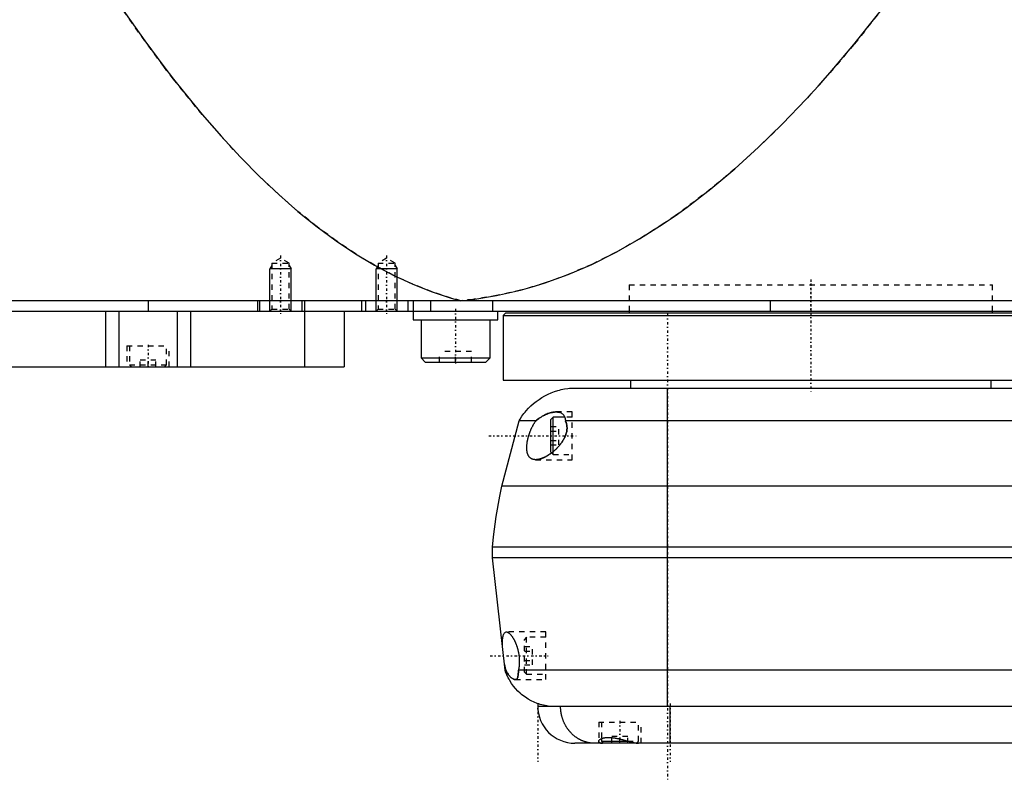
# Model space of a CAD drawing. Extents: x -702 to 168, y -1 to 703.
# Tile 2 of 8: x -549 to -363, y 302 to 446. Entities that reach past the tile are written whole.
import ezdxf

# ---------------------------------------------------------------- set-up
doc = ezdxf.new("R2010")
doc.units = 0
doc.linetypes.add('CENTER', pattern=[1.5, 0.45, -0.5, 0.05, -0.5])
doc.linetypes.add('DASHED', pattern=[2, 1, -1])
for name, color, linetype in [('AM_0', 7, 'CONTINUOUS'), ('AM_10', 7, 'CONTINUOUS'), ('AM_3', 7, 'DASHED'), ('AM_7', 7, 'CENTER')]:
    doc.layers.add(name, color=color, linetype=linetype)

msp = doc.modelspace()

# ---------------------------------------------------------------- linework, layer by layer
at = {"layer": 'AM_0', "color": 7, "linetype": 'CONTINUOUS'}
for p, q in [((-300.5, 393), (-702, 393)), ((-525, 393), (-525, 391)), ((-504.35, 393), (-504.35, 391)), ((-504, 393), (-504, 391)), ((-496, 393), (-496, 391)), ((-495.5, 393), (-495.5, 391)), ((-484.75, 393), (-484.75, 391)), ((-484, 393), (-484, 391)), ((-476, 393), (-476, 391)), ((-475, 393), (-475, 389.4)), ((-471.73, 393), (-471.73, 391)), ((-460.01, 393), (-460.01, 391)), ((-407.66, 393), (-407.66, 391)), ((-698, 391), (-344, 391)), ((-533, 391), (-533, 380.5)), ((-530.52, 391), (-530.52, 380.5)), ((-519.48, 391), (-519.48, 380.5)), ((-517, 391), (-517, 380.5)), ((-495.51, 391), (-495.51, 380.5)), ((-488, 391), (-488, 380.5)), ((-459, 389.4), (-459, 391)), ((-457.5, 390.7), (-458, 390.2)), ((-458, 390.2), (-458, 378)), ((-458, 390.2), (-342, 390.2)), ((-457.5, 390.7), (-342.5, 390.7)), ((-434.25, 391), (-434.25, 390.7)), ((-365.75, 390.7), (-365.75, 391)), ((-475, 389.4), (-459, 389.4)), ((-473.5, 389.4), (-473.5, 382.2)), ((-460.5, 382.2), (-460.5, 389.4)), ((-473.5, 382.2), (-472.7, 381.4)), ((-473.5, 382.2), (-460.5, 382.2)), ((-472.7, 381.4), (-461.3, 381.4)), ((-461.3, 381.4), (-460.5, 382.2)), ((-684.3, 380.5), (-488, 380.5)), ((-458, 378), (-343.28, 378)), ((-434, 378), (-434, 376.5)), ((-366, 376.5), (-366, 378)), ((-445.5, 376.5), (55.5, 376.5)), ((-427, 316.5), (-427, 376.5)), ((-458.25, 358), (-455, 370.35)), ((-451.81, 370.35), (-455, 370.35)), ((-448.6, 371), (-449, 370.6)), ((-449, 364.4), (-449, 370.6)), ((-446.39, 371), (-448.6, 371)), ((-448.6, 364.52), (-448.6, 371)), ((56.29, 370.35), (-446.29, 370.35)), ((-449, 364.4), (-448.89, 364.29)), ((68.25, 358), (-458.25, 358)), ((70, 346.5), (-460, 346.5)), ((-460, 344.5), (-460, 346.5)), ((70, 344.5), (-460, 344.5)), ((-457.65, 323.3), (-460, 344.5)), ((-457.54, 323.3), (-457.65, 323.3)), ((65.14, 323.3), (-455.14, 323.3)), ((-451.5, 316.5), (59.5, 316.5)), ((-426.5, 309.5), (-426.5, 316.5)), ((-439.5, 310.35), (-439.5, 309.9)), ((-338.5, 309.5), (-444.5, 309.5)), ((-439.5, 309.9), (-439.1, 309.5)), ((-439.5, 309.9), (-434.48, 309.9)), ((-432.9, 309.5), (-432.87, 309.53))]:
    msp.add_line(p, q, dxfattribs=at)
for points in [[(-531.04, 449.85, 0), (-529.24, 447.19, 0), (-525.62, 442.05, 0), (-522.01, 437.16, 0), (-520.21, 434.81, 0), (-518.4, 432.52, 0), (-514.79, 428.12, 0), (-511.17, 423.97, 0), (-507.56, 420.07, 0), (-503.95, 416.42, 0), (-500.33, 413.01, 0), (-498.53, 411.4, 0), (-496.72, 409.85, 0), (-493.11, 406.94, 0), (-489.49, 404.28, 0), (-485.88, 401.86, 0), (-482.26, 399.69, 0), (-478.65, 397.77, 0), (-476.84, 396.91, 0), (-475.04, 396.1, 0), (-471.42, 394.67, 0), (-467.81, 393.5, 0), (-466, 393, 0)], [(-466, 393, 0), (-463.75, 393.24, 0), (-459.26, 393.95, 0), (-454.77, 394.97, 0), (-452.52, 395.59, 0), (-450.27, 396.29, 0), (-445.78, 397.92, 0), (-441.29, 399.85, 0), (-436.8, 402.09, 0), (-432.3, 404.64, 0), (-427.81, 407.49, 0), (-425.56, 409.03, 0), (-423.32, 410.65, 0), (-418.83, 414.11, 0), (-414.33, 417.88, 0), (-409.84, 421.96, 0), (-405.35, 426.34, 0), (-400.86, 431.03, 0), (-398.61, 433.49, 0), (-396.37, 436.03, 0), (-391.88, 441.33, 0), (-387.39, 446.93, 0), (-385.14, 449.85, 0)], [(-455, 370.35, 0), (-454.83, 370.63, 0), (-454.47, 371.18, 0), (-454.09, 371.71, 0), (-453.89, 371.96, 0), (-453.68, 372.21, 0), (-453.24, 372.69, 0), (-452.78, 373.15, 0), (-452.29, 373.59, 0), (-451.78, 374, 0), (-451.25, 374.38, 0), (-450.98, 374.56, 0), (-450.71, 374.74, 0), (-450.14, 375.06, 0), (-449.56, 375.36, 0), (-448.96, 375.62, 0), (-448.35, 375.86, 0), (-447.73, 376.06, 0), (-447.42, 376.14, 0), (-447.1, 376.22, 0), (-446.47, 376.36, 0), (-445.82, 376.46, 0), (-445.5, 376.5, 0)], [(-451.81, 370.35, 0), (-451.71, 370.44, 0), (-451.51, 370.61, 0), (-451.3, 370.76, 0), (-451.2, 370.84, 0), (-451.09, 370.91, 0), (-450.88, 371.05, 0), (-450.66, 371.18, 0), (-450.45, 371.3, 0), (-450.23, 371.41, 0), (-450.02, 371.52, 0), (-449.91, 371.56, 0), (-449.8, 371.61, 0), (-449.58, 371.69, 0), (-449.37, 371.77, 0), (-449.15, 371.83, 0), (-448.94, 371.89, 0), (-448.73, 371.93, 0), (-448.63, 371.95, 0), (-448.53, 371.96, 0), (-448.32, 371.99, 0), (-448.12, 372, 0), (-448.02, 372, 0)], [(-448.02, 372, 0), (-447.95, 372, 0), (-447.79, 371.99, 0), (-447.64, 371.97, 0), (-447.57, 371.96, 0), (-447.49, 371.95, 0), (-447.35, 371.91, 0), (-447.22, 371.87, 0), (-447.09, 371.81, 0), (-446.97, 371.74, 0), (-446.85, 371.67, 0), (-446.8, 371.62, 0), (-446.75, 371.58, 0), (-446.65, 371.48, 0), (-446.57, 371.37, 0), (-446.49, 371.24, 0), (-446.46, 371.16, 0), (-446.45, 371.14, 0), (-446.44, 371.11, 0), (-446.43, 371.1, 0), (-446.43, 371.09, 0), (-446.42, 371.07, 0), (-446.41, 371.04, 0), (-446.4, 371.02, 0), (-446.39, 370.99, 0), (-446.38, 370.97, 0), (-446.38, 370.95, 0), (-446.37, 370.94, 0), (-446.37, 370.92, 0), (-446.36, 370.89, 0), (-446.36, 370.88, 0), (-446.35, 370.86, 0), (-446.35, 370.84, 0), (-446.34, 370.81, 0), (-446.34, 370.79, 0), (-446.33, 370.78, 0), (-446.33, 370.75, 0), (-446.32, 370.73, 0), (-446.32, 370.7, 0), (-446.31, 370.67, 0), (-446.31, 370.64, 0), (-446.31, 370.62, 0), (-446.31, 370.61, 0), (-446.3, 370.58, 0), (-446.3, 370.55, 0), (-446.3, 370.52, 0), (-446.29, 370.49, 0), (-446.29, 370.46, 0), (-446.29, 370.44, 0), (-446.29, 370.43, 0), (-446.29, 370.4, 0), (-446.29, 370.37, 0), (-446.29, 370.35, 0)], [(-451.9, 363, 0), (-451.93, 363, 0), (-451.99, 363, 0), (-452.04, 363, 0), (-452.07, 363.01, 0), (-452.1, 363.01, 0), (-452.16, 363.02, 0), (-452.21, 363.02, 0), (-452.27, 363.03, 0), (-452.32, 363.05, 0), (-452.37, 363.06, 0), (-452.4, 363.07, 0), (-452.43, 363.07, 0), (-452.48, 363.09, 0), (-452.53, 363.11, 0), (-452.58, 363.13, 0), (-452.63, 363.15, 0), (-452.68, 363.18, 0), (-452.7, 363.19, 0), (-452.72, 363.2, 0), (-452.77, 363.23, 0), (-452.81, 363.26, 0), (-452.83, 363.28, 0), (-452.86, 363.29, 0), (-452.9, 363.32, 0), (-452.94, 363.36, 0), (-452.96, 363.38, 0), (-452.98, 363.4, 0), (-453.02, 363.44, 0), (-453.05, 363.48, 0), (-453.09, 363.52, 0), (-453.13, 363.56, 0), (-453.16, 363.61, 0), (-453.18, 363.63, 0), (-453.19, 363.66, 0), (-453.22, 363.71, 0), (-453.25, 363.76, 0), (-453.28, 363.81, 0), (-453.31, 363.87, 0), (-453.33, 363.92, 0), (-453.34, 363.95, 0), (-453.36, 363.98, 0), (-453.38, 364.04, 0), (-453.4, 364.1, 0), (-453.42, 364.17, 0), (-453.44, 364.23, 0), (-453.46, 364.3, 0), (-453.47, 364.33, 0), (-453.47, 364.37, 0), (-453.49, 364.44, 0), (-453.5, 364.51, 0), (-453.52, 364.59, 0), (-453.53, 364.67, 0), (-453.54, 364.75, 0), (-453.54, 364.79, 0), (-453.54, 364.83, 0), (-453.55, 364.91, 0), (-453.55, 364.99, 0), (-453.56, 365.08, 0), (-453.56, 365.16, 0), (-453.56, 365.25, 0), (-453.56, 365.29, 0), (-453.56, 365.34, 0), (-453.56, 365.43, 0), (-453.56, 365.52, 0), (-453.55, 365.56, 0), (-453.55, 365.61, 0), (-453.54, 365.7, 0), (-453.54, 365.79, 0), (-453.53, 365.84, 0), (-453.53, 365.89, 0), (-453.52, 365.98, 0), (-453.51, 366.08, 0), (-453.49, 366.17, 0), (-453.48, 366.27, 0), (-453.46, 366.36, 0), (-453.46, 366.41, 0), (-453.45, 366.46, 0), (-453.43, 366.55, 0), (-453.41, 366.65, 0), (-453.39, 366.74, 0), (-453.37, 366.84, 0), (-453.35, 366.93, 0), (-453.34, 366.98, 0), (-453.33, 367.02, 0), (-453.31, 367.12, 0), (-453.28, 367.21, 0), (-453.26, 367.31, 0), (-453.23, 367.4, 0), (-453.2, 367.5, 0), (-453.19, 367.55, 0), (-453.17, 367.6, 0), (-453.14, 367.69, 0), (-453.11, 367.79, 0), (-453.08, 367.88, 0), (-453.05, 367.98, 0), (-453.01, 368.08, 0), (-453, 368.12, 0), (-452.98, 368.17, 0), (-452.94, 368.27, 0), (-452.91, 368.36, 0), (-452.87, 368.46, 0), (-452.83, 368.55, 0), (-452.79, 368.64, 0), (-452.77, 368.69, 0), (-452.75, 368.73, 0), (-452.71, 368.82, 0), (-452.67, 368.91, 0), (-452.65, 368.96, 0), (-452.63, 369, 0), (-452.59, 369.09, 0), (-452.54, 369.18, 0), (-452.52, 369.22, 0), (-452.5, 369.26, 0), (-452.45, 369.35, 0), (-452.41, 369.43, 0), (-452.36, 369.51, 0), (-452.32, 369.59, 0), (-452.27, 369.67, 0), (-452.25, 369.71, 0), (-452.22, 369.75, 0), (-452.18, 369.83, 0), (-452.13, 369.9, 0), (-452.08, 369.97, 0), (-452.03, 370.05, 0), (-451.99, 370.11, 0), (-451.96, 370.15, 0), (-451.94, 370.18, 0), (-451.89, 370.25, 0), (-451.84, 370.32, 0), (-451.81, 370.35, 0)], [(-446.29, 370.35, 0), (-446.27, 370.31, 0), (-446.23, 370.22, 0), (-446.19, 370.14, 0), (-446.17, 370.09, 0), (-446.16, 370.05, 0), (-446.12, 369.96, 0), (-446.1, 369.86, 0), (-446.07, 369.77, 0), (-446.05, 369.67, 0), (-446.03, 369.57, 0), (-446.02, 369.52, 0), (-446.01, 369.47, 0), (-445.99, 369.37, 0), (-445.98, 369.27, 0), (-445.98, 369.17, 0), (-445.97, 369.06, 0), (-445.97, 368.96, 0), (-445.97, 368.91, 0), (-445.97, 368.85, 0), (-445.98, 368.75, 0), (-445.99, 368.64, 0), (-445.99, 368.59, 0), (-446, 368.54, 0), (-446.01, 368.43, 0), (-446.03, 368.33, 0), (-446.04, 368.27, 0), (-446.05, 368.22, 0), (-446.08, 368.11, 0), (-446.11, 368.01, 0), (-446.13, 367.91, 0), (-446.17, 367.8, 0), (-446.2, 367.7, 0), (-446.22, 367.65, 0), (-446.24, 367.59, 0), (-446.28, 367.49, 0), (-446.32, 367.39, 0), (-446.37, 367.29, 0), (-446.41, 367.19, 0), (-446.46, 367.09, 0), (-446.49, 367.04, 0), (-446.51, 366.99, 0), (-446.57, 366.89, 0), (-446.62, 366.79, 0), (-446.68, 366.69, 0), (-446.74, 366.6, 0), (-446.8, 366.5, 0), (-446.83, 366.46, 0), (-446.86, 366.41, 0), (-446.92, 366.32, 0), (-446.98, 366.23, 0), (-447.05, 366.14, 0), (-447.12, 366.05, 0), (-447.18, 365.96, 0), (-447.22, 365.92, 0), (-447.25, 365.87, 0), (-447.32, 365.79, 0), (-447.39, 365.7, 0), (-447.46, 365.62, 0), (-447.53, 365.54, 0), (-447.6, 365.46, 0), (-447.64, 365.42, 0), (-447.68, 365.38, 0), (-447.75, 365.31, 0), (-447.82, 365.23, 0), (-447.86, 365.19, 0), (-447.89, 365.16, 0), (-447.97, 365.08, 0), (-448.04, 365.01, 0), (-448.08, 364.98, 0), (-448.11, 364.95, 0), (-448.18, 364.88, 0), (-448.26, 364.81, 0), (-448.33, 364.75, 0), (-448.41, 364.68, 0), (-448.48, 364.62, 0), (-448.52, 364.58, 0), (-448.56, 364.55, 0), (-448.63, 364.49, 0), (-448.71, 364.43, 0), (-448.79, 364.37, 0), (-448.87, 364.31, 0), (-448.94, 364.25, 0), (-448.98, 364.22, 0), (-449.02, 364.19, 0), (-449.1, 364.13, 0), (-449.18, 364.08, 0), (-449.26, 364.02, 0), (-449.34, 363.97, 0), (-449.42, 363.92, 0), (-449.46, 363.89, 0), (-449.5, 363.86, 0), (-449.58, 363.81, 0), (-449.66, 363.77, 0), (-449.74, 363.72, 0), (-449.82, 363.67, 0), (-449.9, 363.63, 0), (-449.94, 363.61, 0), (-449.98, 363.58, 0), (-450.06, 363.54, 0), (-450.14, 363.5, 0), (-450.22, 363.46, 0), (-450.3, 363.43, 0), (-450.37, 363.39, 0), (-450.41, 363.37, 0), (-450.45, 363.36, 0), (-450.53, 363.32, 0), (-450.6, 363.29, 0), (-450.64, 363.28, 0), (-450.68, 363.26, 0), (-450.75, 363.23, 0), (-450.83, 363.21, 0), (-450.87, 363.19, 0), (-450.9, 363.18, 0), (-450.98, 363.16, 0), (-451.05, 363.14, 0), (-451.12, 363.12, 0), (-451.19, 363.1, 0), (-451.26, 363.08, 0), (-451.29, 363.07, 0), (-451.33, 363.06, 0), (-451.4, 363.05, 0), (-451.46, 363.04, 0), (-451.53, 363.03, 0), (-451.6, 363.02, 0), (-451.67, 363.01, 0), (-451.7, 363.01, 0), (-451.73, 363.01, 0), (-451.8, 363, 0), (-451.87, 363, 0), (-451.9, 363, 0)], [(-460, 346.5, 0), (-459.83, 348.43, 0), (-459.35, 352.28, 0), (-458.67, 356.1, 0), (-458.25, 358, 0)], [(-458.14, 327.75, 0), (-458.15, 327.89, 0), (-458.15, 328.15, 0), (-458.15, 328.41, 0), (-458.15, 328.54, 0), (-458.15, 328.66, 0), (-458.14, 328.89, 0), (-458.12, 329.11, 0), (-458.1, 329.31, 0), (-458.08, 329.5, 0), (-458.04, 329.68, 0), (-458.02, 329.76, 0), (-458, 329.84, 0), (-457.96, 329.98, 0), (-457.91, 330.11, 0), (-457.85, 330.22, 0), (-457.78, 330.32, 0), (-457.71, 330.39, 0), (-457.67, 330.42, 0), (-457.63, 330.44, 0), (-457.55, 330.48, 0), (-457.47, 330.5, 0), (-457.42, 330.5, 0)], [(-457.42, 330.5, 0), (-457.41, 330.5, 0), (-457.38, 330.5, 0), (-457.35, 330.49, 0), (-457.34, 330.49, 0), (-457.32, 330.49, 0), (-457.29, 330.48, 0), (-457.26, 330.47, 0), (-457.23, 330.46, 0), (-457.2, 330.45, 0), (-457.17, 330.44, 0), (-457.15, 330.43, 0), (-457.13, 330.42, 0), (-457.1, 330.4, 0), (-457.07, 330.38, 0), (-457.03, 330.36, 0), (-457, 330.34, 0), (-456.96, 330.31, 0), (-456.94, 330.3, 0), (-456.93, 330.29, 0), (-456.89, 330.26, 0), (-456.85, 330.23, 0), (-456.84, 330.21, 0), (-456.82, 330.2, 0), (-456.78, 330.16, 0), (-456.75, 330.13, 0), (-456.73, 330.11, 0), (-456.71, 330.09, 0), (-456.67, 330.05, 0), (-456.63, 330.01, 0), (-456.6, 329.97, 0), (-456.56, 329.92, 0), (-456.52, 329.88, 0), (-456.5, 329.86, 0), (-456.48, 329.83, 0), (-456.45, 329.78, 0), (-456.41, 329.73, 0), (-456.37, 329.68, 0), (-456.34, 329.63, 0), (-456.3, 329.58, 0), (-456.28, 329.55, 0), (-456.26, 329.52, 0), (-456.23, 329.47, 0), (-456.19, 329.41, 0), (-456.15, 329.35, 0), (-456.12, 329.29, 0), (-456.08, 329.23, 0), (-456.06, 329.2, 0), (-456.05, 329.17, 0), (-456.01, 329.11, 0), (-455.98, 329.05, 0), (-455.94, 328.98, 0), (-455.91, 328.92, 0), (-455.88, 328.85, 0), (-455.86, 328.81, 0), (-455.84, 328.78, 0), (-455.81, 328.71, 0), (-455.78, 328.64, 0), (-455.74, 328.56, 0), (-455.71, 328.49, 0), (-455.68, 328.41, 0), (-455.66, 328.37, 0), (-455.65, 328.34, 0), (-455.61, 328.26, 0), (-455.58, 328.18, 0), (-455.57, 328.14, 0), (-455.55, 328.1, 0), (-455.52, 328.01, 0), (-455.49, 327.93, 0), (-455.48, 327.89, 0), (-455.46, 327.84, 0), (-455.43, 327.76, 0), (-455.4, 327.67, 0), (-455.38, 327.59, 0), (-455.35, 327.5, 0), (-455.32, 327.41, 0), (-455.31, 327.36, 0), (-455.3, 327.32, 0), (-455.27, 327.23, 0), (-455.25, 327.14, 0), (-455.23, 327.04, 0), (-455.21, 326.95, 0), (-455.18, 326.86, 0), (-455.17, 326.81, 0), (-455.16, 326.77, 0), (-455.15, 326.67, 0), (-455.13, 326.58, 0), (-455.11, 326.49, 0), (-455.09, 326.39, 0), (-455.08, 326.3, 0), (-455.07, 326.25, 0), (-455.06, 326.21, 0), (-455.05, 326.11, 0), (-455.04, 326.02, 0), (-455.03, 325.93, 0), (-455.02, 325.84, 0), (-455.01, 325.74, 0), (-455, 325.7, 0), (-455, 325.65, 0), (-454.99, 325.56, 0), (-454.99, 325.47, 0), (-454.98, 325.37, 0), (-454.98, 325.28, 0), (-454.97, 325.18, 0), (-454.97, 325.14, 0), (-454.97, 325.09, 0), (-454.97, 325, 0), (-454.97, 324.9, 0), (-454.97, 324.86, 0), (-454.97, 324.81, 0), (-454.97, 324.72, 0), (-454.97, 324.62, 0), (-454.98, 324.58, 0), (-454.98, 324.53, 0), (-454.98, 324.44, 0), (-454.99, 324.35, 0), (-455, 324.26, 0), (-455, 324.17, 0), (-455.01, 324.08, 0), (-455.02, 324.04, 0), (-455.02, 323.99, 0), (-455.03, 323.91, 0), (-455.05, 323.82, 0), (-455.06, 323.74, 0), (-455.07, 323.66, 0), (-455.09, 323.57, 0), (-455.09, 323.53, 0), (-455.1, 323.49, 0), (-455.12, 323.42, 0), (-455.14, 323.34, 0), (-455.14, 323.3, 0)], [(-457.54, 323.3, 0), (-457.54, 323.33, 0), (-457.56, 323.38, 0), (-457.57, 323.43, 0), (-457.58, 323.46, 0), (-457.58, 323.49, 0), (-457.6, 323.54, 0), (-457.61, 323.6, 0), (-457.62, 323.65, 0), (-457.64, 323.71, 0), (-457.65, 323.77, 0), (-457.66, 323.79, 0), (-457.66, 323.82, 0), (-457.67, 323.88, 0), (-457.69, 323.94, 0), (-457.7, 324, 0), (-457.71, 324.06, 0), (-457.72, 324.12, 0), (-457.73, 324.15, 0), (-457.74, 324.18, 0), (-457.75, 324.24, 0), (-457.76, 324.3, 0), (-457.76, 324.34, 0)], [(-449.5, 316.5, 0), (-449.81, 316.55, 0), (-450.42, 316.67, 0), (-451.01, 316.83, 0), (-451.31, 316.92, 0), (-451.6, 317.02, 0), (-452.18, 317.26, 0), (-452.74, 317.52, 0), (-453.28, 317.83, 0), (-453.8, 318.16, 0), (-454.3, 318.53, 0), (-454.55, 318.72, 0), (-454.78, 318.93, 0), (-455.23, 319.35, 0), (-455.66, 319.81, 0), (-456.05, 320.29, 0), (-456.42, 320.79, 0), (-456.75, 321.32, 0), (-456.91, 321.59, 0), (-457.05, 321.86, 0), (-457.32, 322.43, 0), (-457.55, 323, 0), (-457.65, 323.3, 0)], [(-455.75, 321.5, 0), (-455.79, 321.5, 0), (-455.88, 321.51, 0), (-455.97, 321.54, 0), (-456.01, 321.56, 0), (-456.06, 321.58, 0), (-456.16, 321.62, 0), (-456.26, 321.68, 0), (-456.36, 321.75, 0), (-456.46, 321.84, 0), (-456.57, 321.93, 0), (-456.62, 321.98, 0), (-456.67, 322.03, 0), (-456.78, 322.15, 0), (-456.89, 322.27, 0), (-456.99, 322.4, 0), (-457.09, 322.54, 0), (-457.2, 322.7, 0), (-457.25, 322.78, 0), (-457.3, 322.86, 0), (-457.4, 323.03, 0), (-457.49, 323.21, 0), (-457.54, 323.3, 0)], [(-455.14, 323.3, 0), (-455.14, 323.21, 0), (-455.15, 323.03, 0), (-455.15, 322.85, 0), (-455.15, 322.77, 0), (-455.16, 322.69, 0), (-455.17, 322.54, 0), (-455.18, 322.39, 0), (-455.2, 322.26, 0), (-455.22, 322.13, 0), (-455.25, 322.02, 0), (-455.26, 321.96, 0), (-455.28, 321.91, 0), (-455.31, 321.82, 0), (-455.36, 321.74, 0), (-455.4, 321.67, 0), (-455.46, 321.61, 0), (-455.51, 321.57, 0), (-455.54, 321.55, 0), (-455.57, 321.54, 0), (-455.64, 321.51, 0), (-455.71, 321.5, 0), (-455.75, 321.5, 0)], [(-440.82, 309.5, 0), (-440.86, 309.5, 0), (-440.96, 309.5, 0), (-441.05, 309.5, 0), (-441.09, 309.51, 0), (-441.14, 309.51, 0), (-441.23, 309.51, 0), (-441.32, 309.52, 0), (-441.41, 309.53, 0), (-441.51, 309.54, 0), (-441.6, 309.55, 0), (-441.64, 309.56, 0), (-441.69, 309.57, 0), (-441.78, 309.58, 0), (-441.87, 309.6, 0), (-441.96, 309.61, 0), (-442.05, 309.63, 0), (-442.14, 309.65, 0), (-442.18, 309.66, 0), (-442.23, 309.67, 0), (-442.32, 309.7, 0), (-442.41, 309.72, 0), (-442.45, 309.73, 0), (-442.5, 309.75, 0), (-442.59, 309.78, 0), (-442.67, 309.8, 0), (-442.72, 309.82, 0), (-442.76, 309.83, 0), (-442.85, 309.87, 0), (-442.94, 309.9, 0), (-443.02, 309.93, 0), (-443.11, 309.97, 0), (-443.19, 310.01, 0), (-443.24, 310.03, 0), (-443.28, 310.04, 0), (-443.37, 310.08, 0), (-443.45, 310.13, 0), (-443.53, 310.17, 0), (-443.62, 310.21, 0), (-443.7, 310.26, 0), (-443.74, 310.28, 0), (-443.78, 310.3, 0), (-443.86, 310.35, 0), (-443.94, 310.4, 0), (-444.02, 310.45, 0), (-444.1, 310.5, 0), (-444.18, 310.56, 0), (-444.22, 310.58, 0), (-444.26, 310.61, 0), (-444.34, 310.67, 0), (-444.42, 310.72, 0), (-444.49, 310.78, 0), (-444.57, 310.84, 0), (-444.64, 310.9, 0), (-444.68, 310.93, 0), (-444.71, 310.96, 0), (-444.79, 311.02, 0), (-444.86, 311.09, 0), (-444.93, 311.15, 0), (-445, 311.22, 0), (-445.07, 311.29, 0), (-445.11, 311.32, 0), (-445.14, 311.36, 0), (-445.21, 311.43, 0), (-445.27, 311.5, 0), (-445.31, 311.53, 0), (-445.34, 311.57, 0), (-445.41, 311.64, 0), (-445.47, 311.72, 0), (-445.5, 311.75, 0), (-445.53, 311.79, 0), (-445.6, 311.87, 0), (-445.66, 311.94, 0), (-445.72, 312.02, 0), (-445.78, 312.1, 0), (-445.83, 312.18, 0), (-445.86, 312.22, 0), (-445.89, 312.26, 0), (-445.95, 312.34, 0), (-446, 312.42, 0), (-446.05, 312.51, 0), (-446.11, 312.59, 0), (-446.16, 312.68, 0), (-446.18, 312.72, 0), (-446.21, 312.76, 0), (-446.26, 312.85, 0), (-446.31, 312.94, 0), (-446.35, 313.03, 0), (-446.4, 313.11, 0), (-446.44, 313.2, 0), (-446.46, 313.25, 0), (-446.49, 313.29, 0), (-446.53, 313.39, 0), (-446.57, 313.48, 0), (-446.61, 313.57, 0), (-446.65, 313.66, 0), (-446.68, 313.76, 0), (-446.7, 313.81, 0), (-446.72, 313.85, 0), (-446.76, 313.95, 0), (-446.79, 314.04, 0), (-446.82, 314.14, 0), (-446.85, 314.24, 0), (-446.88, 314.33, 0), (-446.9, 314.38, 0), (-446.91, 314.43, 0), (-446.94, 314.53, 0), (-446.96, 314.63, 0), (-446.97, 314.68, 0), (-446.99, 314.73, 0), (-447.01, 314.83, 0), (-447.03, 314.93, 0), (-447.04, 314.98, 0), (-447.05, 315.03, 0), (-447.07, 315.13, 0), (-447.09, 315.23, 0), (-447.1, 315.33, 0), (-447.12, 315.43, 0), (-447.13, 315.53, 0), (-447.14, 315.58, 0), (-447.15, 315.63, 0), (-447.16, 315.73, 0), (-447.17, 315.83, 0), (-447.17, 315.94, 0), (-447.18, 316.04, 0), (-447.19, 316.14, 0), (-447.19, 316.19, 0), (-447.19, 316.24, 0), (-447.19, 316.35, 0), (-447.19, 316.45, 0), (-447.19, 316.5, 0)], [(-440, 309.85, 0), (-440, 309.86, 0), (-440, 309.88, 0), (-439.99, 309.91, 0), (-439.99, 309.92, 0), (-439.99, 309.93, 0), (-439.98, 309.96, 0), (-439.97, 309.98, 0), (-439.95, 310.01, 0), (-439.94, 310.03, 0), (-439.92, 310.06, 0), (-439.91, 310.07, 0), (-439.9, 310.08, 0), (-439.87, 310.11, 0), (-439.85, 310.13, 0), (-439.82, 310.16, 0), (-439.79, 310.18, 0), (-439.76, 310.21, 0), (-439.74, 310.22, 0), (-439.73, 310.23, 0), (-439.69, 310.25, 0), (-439.65, 310.28, 0), (-439.63, 310.29, 0), (-439.61, 310.3, 0), (-439.57, 310.32, 0), (-439.52, 310.34, 0), (-439.5, 310.35, 0), (-439.48, 310.36, 0), (-439.43, 310.38, 0), (-439.38, 310.4, 0), (-439.32, 310.42, 0), (-439.27, 310.44, 0), (-439.21, 310.46, 0), (-439.18, 310.47, 0), (-439.15, 310.48, 0), (-439.09, 310.49, 0), (-439.03, 310.51, 0), (-438.96, 310.52, 0), (-438.9, 310.53, 0), (-438.83, 310.54, 0), (-438.79, 310.55, 0), (-438.76, 310.55, 0), (-438.68, 310.56, 0), (-438.61, 310.57, 0), (-438.53, 310.58, 0), (-438.46, 310.58, 0), (-438.38, 310.59, 0), (-438.34, 310.59, 0), (-438.3, 310.59, 0), (-438.22, 310.59, 0), (-438.14, 310.59, 0), (-438.05, 310.59, 0), (-437.97, 310.59, 0), (-437.88, 310.59, 0), (-437.84, 310.58, 0), (-437.79, 310.58, 0), (-437.7, 310.58, 0), (-437.61, 310.57, 0), (-437.52, 310.56, 0), (-437.43, 310.55, 0), (-437.34, 310.54, 0), (-437.29, 310.54, 0), (-437.24, 310.53, 0), (-437.15, 310.52, 0), (-437.06, 310.5, 0), (-437.01, 310.5, 0), (-436.96, 310.49, 0), (-436.87, 310.47, 0), (-436.77, 310.46, 0), (-436.72, 310.45, 0), (-436.68, 310.44, 0), (-436.58, 310.42, 0), (-436.48, 310.4, 0), (-436.39, 310.38, 0), (-436.29, 310.36, 0), (-436.19, 310.34, 0), (-436.14, 310.33, 0), (-436.1, 310.32, 0), (-436, 310.3, 0), (-435.9, 310.27, 0), (-435.81, 310.25, 0), (-435.71, 310.23, 0), (-435.61, 310.2, 0), (-435.57, 310.19, 0), (-435.52, 310.18, 0), (-435.42, 310.15, 0), (-435.33, 310.13, 0), (-435.23, 310.1, 0), (-435.14, 310.08, 0), (-435.05, 310.05, 0), (-435, 310.04, 0), (-434.95, 310.03, 0), (-434.86, 310, 0), (-434.77, 309.98, 0), (-434.68, 309.95, 0), (-434.59, 309.93, 0), (-434.5, 309.9, 0), (-434.45, 309.89, 0), (-434.41, 309.88, 0), (-434.32, 309.86, 0), (-434.23, 309.83, 0), (-434.15, 309.81, 0), (-434.06, 309.79, 0), (-433.98, 309.77, 0), (-433.94, 309.75, 0), (-433.89, 309.74, 0), (-433.81, 309.72, 0), (-433.73, 309.7, 0), (-433.69, 309.69, 0), (-433.65, 309.68, 0), (-433.57, 309.66, 0), (-433.5, 309.65, 0), (-433.46, 309.64, 0), (-433.42, 309.63, 0), (-433.35, 309.61, 0), (-433.28, 309.6, 0), (-433.2, 309.58, 0), (-433.13, 309.57, 0), (-433.07, 309.56, 0), (-433.03, 309.55, 0), (-433, 309.55, 0), (-432.94, 309.54, 0), (-432.88, 309.53, 0), (-432.81, 309.52, 0), (-432.76, 309.51, 0), (-432.7, 309.51, 0), (-432.67, 309.51, 0), (-432.64, 309.5, 0), (-432.59, 309.5, 0), (-432.54, 309.5, 0), (-432.52, 309.5, 0)], [(-439.27, 309.5, 0), (-439.31, 309.5, 0), (-439.38, 309.5, 0), (-439.45, 309.51, 0), (-439.49, 309.51, 0), (-439.52, 309.52, 0), (-439.58, 309.53, 0), (-439.64, 309.54, 0), (-439.7, 309.55, 0), (-439.75, 309.57, 0), (-439.79, 309.59, 0), (-439.82, 309.6, 0), (-439.84, 309.61, 0), (-439.87, 309.63, 0), (-439.9, 309.66, 0), (-439.93, 309.68, 0), (-439.95, 309.71, 0), (-439.97, 309.74, 0), (-439.98, 309.75, 0), (-439.99, 309.77, 0), (-439.99, 309.8, 0), (-440, 309.83, 0), (-440, 309.85, 0)]]:
    msp.add_polyline3d(points, dxfattribs=at)
msp.add_arc((-444.5, 316.5), 7, 180, 270, dxfattribs=at)
at = {"layer": 'AM_10', "color": 7, "linetype": 'CONTINUOUS'}
for p, q in [((-501.62, 399.66), (-502, 399)), ((-498.38, 399.66), (-498, 399)), ((-481.62, 399.66), (-482, 399)), ((-478.38, 399.66), (-478, 399)), ((-498, 399), (-502, 399)), ((-502, 391), (-502, 399)), ((-498, 391), (-498, 399)), ((-478, 399), (-482, 399)), ((-482, 391), (-482, 399)), ((-478, 391), (-478, 399))]:
    msp.add_line(p, q, dxfattribs=at)
at = {"layer": 'AM_3', "color": 6, "linetype": 'DASHED'}
for p, q in [((-500, 401), (-501.62, 400.06)), ((-501.62, 400.06), (-501.62, 391.38)), ((-501.62, 400.06), (-498.38, 400.06)), ((-498.38, 400.06), (-500, 401)), ((-498.38, 391.38), (-498.38, 400.06)), ((-480, 401), (-481.62, 400.06)), ((-481.62, 400.06), (-481.62, 391.38)), ((-481.62, 400.06), (-478.38, 400.06)), ((-478.38, 400.06), (-480, 401)), ((-478.38, 391.38), (-478.38, 400.06)), ((-434.25, 396), (-434.25, 391)), ((-434.25, 396), (-365.75, 396)), ((-365.75, 391), (-365.75, 396)), ((-501.62, 391.38), (-502, 391)), ((-501.62, 391.38), (-498.38, 391.38)), ((-498, 391), (-498.38, 391.38)), ((-481.62, 391.38), (-482, 391)), ((-481.62, 391.38), (-478.38, 391.38)), ((-478, 391), (-478.38, 391.38)), ((-529, 384.5), (-529, 380.5)), ((-529, 384.5), (-521, 384.5)), ((-528.5, 384.5), (-528.5, 380.9)), ((-521.5, 380.9), (-521.5, 384.5)), ((-521, 380.5), (-521, 384.5)), ((-470, 381.4), (-470, 383.4)), ((-464, 383.4), (-470, 383.4)), ((-467, 381.4), (-467, 383.4)), ((-464, 381.4), (-464, 383.4)), ((-528.5, 380.9), (-528.1, 380.5)), ((-528.5, 380.9), (-521.5, 380.9)), ((-526.5, 380.5), (-526.5, 381.75)), ((-523.5, 381.75), (-526.5, 381.75)), ((-525, 380.5), (-525, 381.75)), ((-523.5, 380.5), (-523.5, 381.75)), ((-521.9, 380.5), (-521.5, 380.9)), ((-445, 372), (-448.02, 372)), ((-445, 363), (-445, 372)), ((-445, 371), (-446.39, 371)), ((-449, 369.23), (-447.5, 369.23)), ((-449, 368.37), (-447.5, 368.37)), ((-447.5, 365.77), (-447.5, 369.23)), ((-449, 366.63), (-447.5, 366.63)), ((-449, 365.77), (-447.5, 365.77)), ((-448.89, 364.29), (-448.6, 364)), ((-448.6, 364), (-448.6, 364.52)), ((-451.9, 363), (-445, 363)), ((-448.6, 364), (-445, 364)), ((-450, 330.5), (-457.42, 330.5)), ((-453.6, 329.5), (-454, 329.1)), ((-454, 322.9), (-454, 329.1)), ((-450, 329.5), (-453.6, 329.5)), ((-453.6, 322.5), (-453.6, 329.5)), ((-450, 321.5), (-450, 330.5)), ((-454, 327.73), (-452.5, 327.73)), ((-454, 326.87), (-452.5, 326.87)), ((-452.5, 324.27), (-452.5, 327.73)), ((-454, 325.13), (-452.5, 325.13)), ((-454, 324.27), (-452.5, 324.27)), ((-455.75, 321.5), (-450, 321.5)), ((-454, 322.9), (-453.6, 322.5)), ((-453.6, 322.5), (-450, 322.5)), ((-440, 313.5), (-440, 309.85)), ((-440, 313.5), (-432, 313.5)), ((-439.5, 313.5), (-439.5, 310.35)), ((-432.5, 309.9), (-432.5, 313.5)), ((-432, 309.5), (-432, 313.5)), ((-437.5, 309.5), (-437.5, 310.75)), ((-434.5, 310.75), (-437.5, 310.75)), ((-436, 309.5), (-436, 310.75)), ((-434.5, 309.5), (-434.5, 310.75)), ((-434.48, 309.9), (-432.5, 309.9)), ((-432.87, 309.53), (-432.5, 309.9))]:
    msp.add_line(p, q, dxfattribs=at)
for points in [[(-466, 393, 0), (-467.81, 393.5, 0), (-471.42, 394.67, 0), (-475.04, 396.1, 0), (-476.84, 396.91, 0), (-478.65, 397.77, 0), (-482.26, 399.69, 0), (-485.88, 401.86, 0), (-489.49, 404.28, 0), (-493.11, 406.94, 0), (-496.72, 409.85, 0), (-498.53, 411.4, 0), (-500.33, 413.01, 0), (-503.95, 416.42, 0), (-507.56, 420.07, 0), (-511.17, 423.97, 0), (-514.79, 428.12, 0), (-518.4, 432.52, 0), (-520.21, 434.81, 0), (-522.01, 437.16, 0), (-525.62, 442.05, 0), (-529.24, 447.19, 0), (-531.04, 449.85, 0)], [(-385.14, 449.85, 0), (-387.39, 446.93, 0), (-391.88, 441.33, 0), (-396.37, 436.03, 0), (-398.61, 433.49, 0), (-400.86, 431.03, 0), (-405.35, 426.34, 0), (-409.84, 421.96, 0), (-414.33, 417.88, 0), (-418.83, 414.11, 0), (-423.32, 410.65, 0), (-425.56, 409.03, 0), (-427.81, 407.49, 0), (-432.3, 404.64, 0), (-436.8, 402.09, 0), (-441.29, 399.85, 0), (-445.78, 397.92, 0), (-450.27, 396.29, 0), (-452.52, 395.59, 0), (-454.77, 394.97, 0), (-459.26, 393.95, 0), (-463.75, 393.24, 0), (-466, 393, 0)], [(-448.02, 372, 0), (-448.12, 372, 0), (-448.32, 371.99, 0), (-448.52, 371.96, 0), (-448.63, 371.95, 0), (-448.73, 371.93, 0), (-448.94, 371.89, 0), (-449.15, 371.83, 0), (-449.37, 371.77, 0), (-449.58, 371.69, 0), (-449.8, 371.61, 0), (-449.91, 371.56, 0), (-450.02, 371.52, 0), (-450.23, 371.41, 0), (-450.45, 371.3, 0), (-450.67, 371.18, 0), (-450.88, 371.05, 0), (-451.09, 370.91, 0), (-451.2, 370.84, 0), (-451.3, 370.76, 0), (-451.51, 370.61, 0), (-451.71, 370.44, 0), (-451.81, 370.35, 0)], [(-451.9, 363, 0), (-451.87, 363, 0), (-451.8, 363, 0), (-451.73, 363.01, 0), (-451.7, 363.01, 0), (-451.67, 363.01, 0), (-451.6, 363.02, 0), (-451.53, 363.03, 0), (-451.46, 363.04, 0), (-451.4, 363.05, 0), (-451.33, 363.06, 0), (-451.29, 363.07, 0), (-451.26, 363.08, 0), (-451.19, 363.1, 0), (-451.12, 363.12, 0), (-451.05, 363.14, 0), (-450.98, 363.16, 0), (-450.9, 363.18, 0), (-450.87, 363.19, 0), (-450.83, 363.21, 0), (-450.75, 363.23, 0), (-450.68, 363.26, 0), (-450.64, 363.28, 0), (-450.6, 363.29, 0), (-450.53, 363.32, 0), (-450.45, 363.36, 0), (-450.41, 363.37, 0), (-450.37, 363.39, 0), (-450.3, 363.43, 0), (-450.22, 363.46, 0), (-450.14, 363.5, 0), (-450.06, 363.54, 0), (-449.98, 363.58, 0), (-449.94, 363.61, 0), (-449.9, 363.63, 0), (-449.82, 363.67, 0), (-449.74, 363.72, 0), (-449.66, 363.77, 0), (-449.58, 363.81, 0), (-449.5, 363.86, 0), (-449.46, 363.89, 0), (-449.42, 363.92, 0), (-449.34, 363.97, 0), (-449.26, 364.02, 0), (-449.18, 364.08, 0), (-449.1, 364.13, 0), (-449.02, 364.19, 0), (-448.98, 364.22, 0), (-448.94, 364.25, 0), (-448.87, 364.31, 0), (-448.79, 364.37, 0), (-448.71, 364.43, 0), (-448.63, 364.49, 0), (-448.56, 364.55, 0), (-448.52, 364.58, 0), (-448.48, 364.62, 0), (-448.41, 364.68, 0), (-448.33, 364.75, 0), (-448.26, 364.81, 0), (-448.18, 364.88, 0), (-448.11, 364.95, 0), (-448.08, 364.98, 0), (-448.04, 365.01, 0), (-447.97, 365.08, 0), (-447.89, 365.16, 0), (-447.86, 365.19, 0), (-447.82, 365.23, 0), (-447.75, 365.31, 0), (-447.68, 365.38, 0), (-447.64, 365.42, 0), (-447.6, 365.46, 0), (-447.53, 365.54, 0), (-447.46, 365.62, 0), (-447.39, 365.7, 0), (-447.32, 365.79, 0), (-447.25, 365.87, 0), (-447.22, 365.92, 0), (-447.18, 365.96, 0), (-447.12, 366.05, 0), (-447.05, 366.14, 0), (-446.98, 366.23, 0), (-446.92, 366.32, 0), (-446.86, 366.41, 0), (-446.83, 366.46, 0), (-446.8, 366.5, 0), (-446.74, 366.6, 0), (-446.68, 366.69, 0), (-446.62, 366.79, 0), (-446.57, 366.89, 0), (-446.51, 366.99, 0), (-446.49, 367.04, 0), (-446.46, 367.09, 0), (-446.41, 367.19, 0), (-446.37, 367.29, 0), (-446.32, 367.39, 0), (-446.28, 367.49, 0), (-446.24, 367.59, 0), (-446.22, 367.65, 0), (-446.2, 367.7, 0), (-446.17, 367.8, 0), (-446.13, 367.91, 0), (-446.11, 368.01, 0), (-446.08, 368.11, 0), (-446.05, 368.22, 0), (-446.04, 368.27, 0), (-446.03, 368.33, 0), (-446.01, 368.43, 0), (-446, 368.54, 0), (-445.99, 368.59, 0), (-445.99, 368.64, 0), (-445.98, 368.75, 0), (-445.97, 368.85, 0), (-445.97, 368.91, 0), (-445.97, 368.96, 0), (-445.97, 369.06, 0), (-445.98, 369.17, 0), (-445.98, 369.27, 0), (-445.99, 369.37, 0), (-446.01, 369.47, 0), (-446.02, 369.52, 0), (-446.03, 369.57, 0), (-446.05, 369.67, 0), (-446.07, 369.77, 0), (-446.1, 369.86, 0), (-446.12, 369.96, 0), (-446.16, 370.05, 0), (-446.17, 370.09, 0), (-446.19, 370.14, 0), (-446.23, 370.22, 0), (-446.27, 370.31, 0), (-446.29, 370.35, 0)], [(-457.76, 324.34, 0), (-457.76, 324.3, 0), (-457.75, 324.24, 0), (-457.74, 324.18, 0), (-457.73, 324.15, 0), (-457.72, 324.12, 0), (-457.71, 324.06, 0), (-457.7, 324, 0), (-457.69, 323.94, 0), (-457.67, 323.88, 0), (-457.66, 323.82, 0), (-457.66, 323.79, 0), (-457.65, 323.77, 0), (-457.64, 323.71, 0), (-457.62, 323.65, 0), (-457.61, 323.6, 0), (-457.6, 323.54, 0), (-457.58, 323.49, 0), (-457.58, 323.46, 0), (-457.57, 323.43, 0), (-457.56, 323.38, 0), (-457.54, 323.33, 0), (-457.54, 323.3, 0)], [(-457.54, 323.3, 0), (-457.49, 323.21, 0), (-457.4, 323.03, 0), (-457.3, 322.86, 0), (-457.25, 322.78, 0), (-457.2, 322.7, 0), (-457.09, 322.54, 0), (-456.99, 322.4, 0), (-456.88, 322.27, 0), (-456.78, 322.15, 0), (-456.67, 322.03, 0), (-456.62, 321.98, 0), (-456.57, 321.93, 0), (-456.46, 321.84, 0), (-456.36, 321.75, 0), (-456.26, 321.68, 0), (-456.16, 321.62, 0), (-456.06, 321.58, 0), (-456.01, 321.56, 0), (-455.97, 321.54, 0), (-455.88, 321.51, 0), (-455.79, 321.5, 0), (-455.75, 321.5, 0)], [(-455.75, 321.5, 0), (-455.71, 321.5, 0), (-455.64, 321.51, 0), (-455.57, 321.54, 0), (-455.54, 321.55, 0), (-455.51, 321.57, 0), (-455.45, 321.62, 0), (-455.4, 321.67, 0), (-455.36, 321.74, 0), (-455.31, 321.82, 0), (-455.28, 321.91, 0), (-455.26, 321.96, 0), (-455.25, 322.02, 0), (-455.22, 322.13, 0), (-455.2, 322.25, 0), (-455.18, 322.39, 0), (-455.17, 322.54, 0), (-455.16, 322.69, 0), (-455.15, 322.77, 0), (-455.15, 322.85, 0), (-455.15, 323.03, 0), (-455.14, 323.21, 0), (-455.14, 323.3, 0)], [(-440, 309.85, 0), (-440, 309.83, 0), (-439.99, 309.8, 0), (-439.99, 309.77, 0), (-439.98, 309.75, 0), (-439.97, 309.74, 0), (-439.95, 309.71, 0), (-439.93, 309.68, 0), (-439.9, 309.66, 0), (-439.87, 309.63, 0), (-439.83, 309.61, 0), (-439.81, 309.6, 0), (-439.79, 309.59, 0), (-439.75, 309.57, 0), (-439.7, 309.55, 0), (-439.64, 309.54, 0), (-439.58, 309.53, 0), (-439.52, 309.52, 0), (-439.49, 309.51, 0), (-439.45, 309.51, 0), (-439.38, 309.5, 0), (-439.31, 309.5, 0), (-439.27, 309.5, 0)]]:
    msp.add_polyline3d(points, dxfattribs=at)
at = {"layer": 'AM_7', "color": 4, "linetype": 'CENTER'}
for p, q in [((-500, 401.5), (-500, 390.5)), ((-480, 401.5), (-480, 390.5)), ((-400, 396.98), (-400, 375.52)), ((-400, 396.25), (-400, 390.75)), ((-467, 391.48), (-467, 380.92)), ((-427, 390.5), (-427, 302.5)), ((-525, 384.7), (-525, 380.3)), ((-460.75, 367.5), (-444.25, 367.5)), ((-460.5, 326), (-449.5, 326)), ((-451.5, 317), (-451.5, 306)), ((-426.5, 317), (-426.5, 306)), ((-436, 313.7), (-436, 309.3))]:
    msp.add_line(p, q, dxfattribs=at)

doc.saveas('drawing.dxf')
